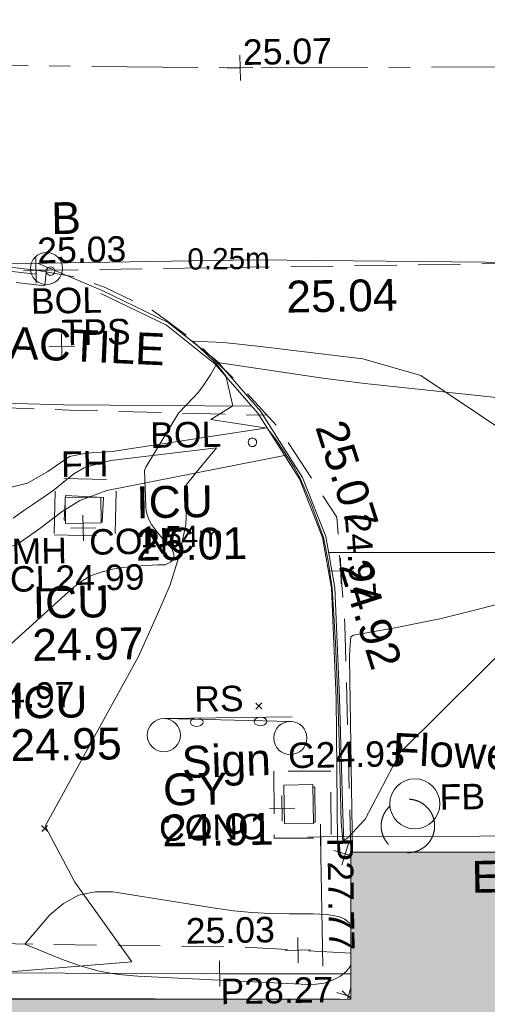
# Model space of a CAD drawing. Header units: millimetres. Extents: x -287732 to 520720, y -88450 to 287754.
# Tile 24 of 256: x -250313 to -244807, y 70557 to 82152. Entities that reach past the tile are written whole.
import ezdxf

# ---------------------------------------------------------------- set-up
doc = ezdxf.new("R2010")
doc.units = ezdxf.units.MM
for name, pattern in [('IMPORT-CENTER _6_', [2000, 1250, -250, 250, -250]), ('IMPORT-DASHED _2_', [750, 500, -250]), ('IMPORT-UG_ELEC_LV_QLB2 _2_', [2700, 1500, -300, 0, -250, 150, -300, 0, -200]), ('IMPORT-UG_ELEC_STREET LIGHTING_QLB2 _2_', [2700, 1500, -300, 0, -250, 150, -300, 0, -200])]:
    doc.linetypes.add(name, pattern=pattern)
for name, color, linetype, lineweight in [('00_TOPO_DRIVE_WAY', 7, 'Continuous', 9), ('00_TOPO_ROAD_EDGE', 7, 'Continuous', 9), ('00_TOPO_SURVEY_TEXT', 7, 'Continuous', 9), ('A_RHA_Detail', 7, 'Continuous', 9), ('CHANGE_OF_SURFACE', 7, 'IMPORT-DASHED _2_', 9), ('CHANGE_OF_SURFACE_LVL', 7, 'Continuous', 9), ('GEN-TEXT', 7, 'Continuous', 9), ('PARAPET', 7, 'Continuous', 9), ('PARAPET_LVL', 7, 'Continuous', 9), ('Text', 7, 'Continuous', 9), ('TEXT_TXT', 7, 'Continuous', 9)]:
    doc.layers.add(name, color=color, linetype=linetype, lineweight=lineweight)
for name, color, linetype, lineweight, true_color in [('00_TOPO_EAVE', 7, 'Continuous', 9, 0x666666), ('00_TOPO_FOOTPATH', 7, 'Continuous', 9, 0xa50000), ('00_TOPO_FURN_BOLLARD', 7, 'Continuous', 9, 0x666666), ('00_TOPO_FURN_FLOWER_POT', 9, 'Continuous', 9, 0x808080), ('00_TOPO_FURN_SIGN', 7, 'Continuous', 9, 0x666666), ('00_TOPO_INT_DOOR', 7, 'Continuous', 9, 0x7f4f3f), ('00_TOPO_KERB_BOTTOM', 1, 'Continuous', 9, 0xff0000), ('00_TOPO_KERB_TOP', 7, 'Continuous', 9, 0xa500a5), ('00_TOPO_LEVEL_FLOOR', 7, 'Continuous', 9, 0x666666), ('00_TOPO_SERV_GULLY', 7, 'Continuous', 9, 0x5252a5), ('00_TOPO_SERV_IC', 5, 'Continuous', 9, 0x0000ff), ('00_UAV_FORM_LINES', 7, 'Continuous', 9, 0x666666), ('01_DTM_CONTOUR_MJR', 7, 'Continuous', 9, 0x7f3f00), ('12333-PUM-2D-U-0001-C01 - Rev2_REVIT IMPORT_dwg', 7, 'Continuous', 9, 0x767676), ('A_RHA_Line', 7, 'Continuous', 9, 0x00a600), ('BOLLARD', 7, 'Continuous', 9, 0x00a5a5), ('BOLLARD_TXT', 7, 'Continuous', 9, 0x00a5a5), ('BUILDING', 5, 'Continuous', 9, 0x0000ff), ('CONTOURS_INDEX', 4, 'Continuous', 9, 0x00ffff), ('FIRE_HYDRANT', 5, 'Continuous', 9, 0x0000ff), ('FIRE_HYDRANT_TXT', 5, 'Continuous', 9, 0x0000ff), ('FLOWER_BED', 40, 'IMPORT-DASHED _2_', 9, 0xffbf00), ('FLOWER_BED_TXT', 40, 'Continuous', 9, 0xffbf00), ('FORM_LINE', 7, 'IMPORT-DASHED _2_', 9, 0x00a500), ('FORM_LINE_LVL', 7, 'Continuous', 9, 0x00a500), ('GULLY', 7, 'Continuous', 9, 0x7fbfff), ('GULLY_LVL', 7, 'Continuous', 9, 0x7fbfff), ('KERB_BOTTOM', 7, 'Continuous', 9, 0x0000a5), ('KERB_TOP', 2, 'Continuous', 9, 0xffff00), ('MANHOLES_LVL', 7, 'Continuous', 9, 0xa50000), ('MANHOLES_TXT', 7, 'Continuous', 9, 0xa50000), ('PUM-ELECTRIC-LV-QLB2', 1, 'IMPORT-UG_ELEC_LV_QLB2 _2_', 9, 0xff0000), ('ROAD_CROWNLINE', 7, 'IMPORT-CENTER _6_', 9, 0xa500a5), ('ROAD_CROWNLINE_LVL', 7, 'Continuous', 9, 0xa500a5), ('SIGN', 7, 'Continuous', 9, 0x00a5a5), ('SIGN_TXT', 7, 'Continuous', 9, 0x00a5a5)]:
    doc.layers.add(name, color=color, linetype=linetype, lineweight=lineweight, true_color=true_color)
doc.styles.add('Arial_1', font='arial.ttf', dxfattribs={"height": 250})
doc.styles.add('Arial_3', font='arial.ttf', dxfattribs={"height": 300})
doc.styles.add('Swis721 Lt BT_2', font='swissl.ttf', dxfattribs={"height": 375})

# ---------------------------------------------------------------- blocks, each defined once
blk = doc.blocks.new('12333-PUM-2D-U-0001-C01 - Rev2_REVIT IMPORT_dwg_MSL_Bollard_2-2077182-Site Location Plan Proposed')
at = {"layer": '00_TOPO_FURN_BOLLARD', "color": 254, "true_color": 0xcccccc}
blk.add_circle((0, 0), 62.5, dxfattribs=at)
blk = doc.blocks.new('12333-PUM-2D-U-0001-C01 - Rev2_REVIT IMPORT_dwg_MSL_Node_Linework-2077195-Site Location Plan Proposed')
at = {"layer": '00_TOPO_INT_DOOR', "color": 9, "true_color": 0xd4c4bf}
blk.add_line((0, 0), (-530, 530), dxfattribs=at)
blk = doc.blocks.new('12333-PUM-2D-U-0001-C01 - Rev2_REVIT IMPORT_dwg_MSL_FLlvl_SYM-2077196-Site Location Plan Proposed')
at = {"layer": '00_TOPO_LEVEL_FLOOR', "color": 254, "true_color": 0xcccccc}
blk.add_line((0, 0), (0, 38.9), dxfattribs=at)
blk = doc.blocks.new('12333-PUM-2D-U-0001-C01 - Rev2_REVIT IMPORT_dwg_MSL_Eaves_SYM_1-V43-Site Location Plan Proposed')
at = {"layer": '00_TOPO_EAVE', "color": 254, "true_color": 0xcccccc}
for p, q in [((81, -27), (-357, 116)), ((-32, -99), (86, 265))]:
    blk.add_line(p, q, dxfattribs=at)
blk = doc.blocks.new('12333-PUM-2D-U-0001-C01 - Rev2_REVIT IMPORT_dwg_MSL_Eaves_SYM_1-V44-Site Location Plan Proposed')
at = {"layer": '00_TOPO_EAVE', "color": 254, "true_color": 0xcccccc}
for p, q in [((-116, -357), (116, 357)), ((176, -57), (-357, 116))]:
    blk.add_line(p, q, dxfattribs=at)
blk = doc.blocks.new('12333-PUM-2D-U-0001-C01 - Rev2_REVIT IMPORT_dwg_MSL_Sign_SYM-2077194-Site Location Plan Proposed')
at = {"layer": '00_TOPO_FURN_SIGN', "color": 254, "true_color": 0xcccccc}
blk.add_line((1862, 0), (-1862, 0), dxfattribs=at)
for centre in [(-1862, -489), (1862, -489)]:
    blk.add_circle(centre, 489, dxfattribs=at)
blk = doc.blocks.new('12333-PUM-2D-U-0001-C01 - Rev2_REVIT IMPORT_dwg_MGS62954_T2_Galway_ITM_3d_Rev1-2077680-Site Location Plan Proposed')
at = {"layer": '00_TOPO_DRIVE_WAY', "color": 254, "true_color": 0xcccccc}
blk.add_line((533654036, 725638724), (533653280, 725639059), dxfattribs=at)
at = {"layer": '00_TOPO_FOOTPATH', "color": 254, "true_color": 0xcccccc, "flags": 128}
blk.add_lwpolyline([(533639408, 725637294), (533641323, 725637620), (533644222, 725637611), (533646934, 725637579), (533649345, 725637503), (533651594, 725637475), (533653555, 725637385), (533655772, 725637331)], dxfattribs=at)
at = {"layer": '00_TOPO_FURN_FLOWER_POT', "color": 254, "true_color": 0xcccccc}
blk.add_circle((533657610, 725632616), 295, dxfattribs=at)
at = {"layer": '00_TOPO_KERB_BOTTOM', "color": 254, "true_color": 0xcccccc, "flags": 128}
blk.add_lwpolyline([(533654036, 725638724), (533654806, 725638335), (533655374, 725637867), (533655873, 725637272), (533656353, 725636483), (533656617, 725635782), (533656712, 725635176), (533656745, 725633879), (533656761, 725632506), (533656765, 725632191)], dxfattribs=at)
at = {"layer": '00_TOPO_KERB_TOP', "color": 254, "true_color": 0xcccccc, "flags": 128}
blk.add_lwpolyline([(533654019, 725638688), (533654784, 725638302), (533655346, 725637839), (533655840, 725637249), (533656317, 725636466), (533656579, 725635772), (533656672, 725635173), (533656705, 725633878), (533656693, 725632183)], dxfattribs=at)
at = {"layer": '00_TOPO_ROAD_EDGE', "color": 254, "true_color": 0xcccccc, "flags": 128}
blk.add_lwpolyline([(533652906, 725639060), (533655826, 725639053), (533659329, 725638959), (533661745, 725638943), (533663806, 725638908), (533665876, 725638913)], dxfattribs=at)
at = {"layer": '00_TOPO_SERV_GULLY', "color": 254, "true_color": 0xcccccc}
for p, q in [((533656070, 725632407), (533656070, 725632864)), ((533656070, 725632864), (533656413, 725632864)), ((533656413, 725632864), (533656413, 725632407)), ((533656070, 725632407), (533656413, 725632407))]:
    blk.add_line(p, q, dxfattribs=at)
at = {"layer": '00_TOPO_SERV_IC', "color": 254, "true_color": 0xcccccc}
for p, q in [((533653556, 725635988), (533653556, 725636293)), ((533653975, 725636293), (533653556, 725636293)), ((533653975, 725635988), (533653975, 725636293)), ((533653556, 725635988), (533653975, 725635988))]:
    blk.add_line(p, q, dxfattribs=at)
at = {"layer": '00_UAV_FORM_LINES', "color": 254, "true_color": 0xcccccc, "flags": 128}
for points in [[(533643013, 725635848), (533643712, 725635648), (533644528, 725635560), (533647405, 725635954), (533649721, 725636262), (533651949, 725636398), (533652880, 725636418), (533653114, 725636470), (533653359, 725636606), (533653616, 725636775), (533653813, 725636812), (533654119, 725636826), (533655947, 725637074)], [(533656147, 725636746), (533654048, 725636368), (533653728, 725636257), (533653519, 725636130), (533653251, 725635934), (533652993, 725635757), (533652666, 725635647), (533652308, 725635569), (533651956, 725635477), (533651629, 725635367), (533651131, 725635301), (533650753, 725635283), (533647027, 725634966), (533643859, 725634798), (533643335, 725634793), (533642534, 725634841), (533640395, 725634990), (533638573, 725635171)], [(533656646, 725635595), (533659526, 725635542), (533662943, 725635486)]]:
    blk.add_lwpolyline(points, dxfattribs=at)
at = {"layer": '01_DTM_CONTOUR_MJR', "color": 254, "true_color": 0xcccccc, "flags": 128}
for points in [[(533659476, 725636470), (533657768, 725637660), (533657091, 725637866), (533655853, 725638036), (533655455, 725638089), (533655090, 725638110), (533655247, 725637959), (533655355, 725637848), (533655471, 725637694), (533655550, 725637340), (533655287, 725637184), (533655950, 725637070), (533656055, 725636926), (533656257, 725636605), (533656328, 725636473), (533656450, 725636171), (533656589, 725635772), (533656640, 725635496), (533656680, 725635173), (533656710, 725634523), (533656727, 725633880), (533656734, 725633215), (533656740, 725632414), (533656756, 725632190), (533656816, 725632231), (533657021, 725632446), (533657448, 725633224), (533659434, 725635123)], [(533648830, 725630463), (533654247, 725630813), (533653589, 725631765), (533653252, 725632430), (533654387, 725634409), (533654631, 725634931), (533654696, 725635073), (533654776, 725635244), (533654888, 725635586), (533654971, 725635948), (533654982, 725636149), (533654981, 725636411), (533655100, 725636560), (533655346, 725636848), (533654103, 725636720), (533653887, 725636670), (533653785, 725636640), (533653664, 725636572), (533653518, 725636461), (533653433, 725636391), (533653308, 725636306), (533653175, 725636220), (533653079, 725636156), (533652939, 725636063)]]:
    blk.add_lwpolyline(points, dxfattribs=at)
for name, p, xscale, yscale, zscale in [('12333-PUM-2D-U-0001-C01 - Rev2_REVIT IMPORT_dwg_MSL_Bollard_2-2077182-Site Location Plan Proposed', (533653383, 725638995), 3, 3, 3), ('12333-PUM-2D-U-0001-C01 - Rev2_REVIT IMPORT_dwg_MSL_Eaves_SYM_1-V44-Site Location Plan Proposed', (533656781, 725632041), 0.375, 0.375, 0.375), ('12333-PUM-2D-U-0001-C01 - Rev2_REVIT IMPORT_dwg_MSL_FLlvl_SYM-2077196-Site Location Plan Proposed', (533656818, 725630329), 4.9492, 4.9492, 4.9492), ('12333-PUM-2D-U-0001-C01 - Rev2_REVIT IMPORT_dwg_MSL_Eaves_SYM_1-V43-Site Location Plan Proposed', (533656788, 725630367), 0.375, 0.375, 0.375), ('12333-PUM-2D-U-0001-C01 - Rev2_REVIT IMPORT_dwg_MSL_Node_Linework-2077195-Site Location Plan Proposed', (533656818, 725630329), 0.1917, 0.1917, 0.1917)]:
    blk.add_blockref(name, p, dxfattribs=dict(xscale=xscale, yscale=yscale, zscale=zscale))
at = {"xscale": 0.4, "yscale": 0.4, "zscale": 0.4, "rotation": 357.7015938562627}
blk.add_blockref('12333-PUM-2D-U-0001-C01 - Rev2_REVIT IMPORT_dwg_MSL_Sign_SYM-2077194-Site Location Plan Proposed', (533655421, 725633642), dxfattribs=at)
at = {"layer": '00_TOPO_EAVE', "insert": (533658263, 725631931), "char_height": 375, "width": 736.08, "attachment_point": 1, "line_spacing_factor": 1.005062, "style": 'Swis721 Lt BT_2'}
blk.add_mtext('EV', dxfattribs=at)
at = {"layer": '00_TOPO_FURN_BOLLARD', "insert": (533653449, 725639773), "char_height": 375, "width": 398.91, "attachment_point": 1, "line_spacing_factor": 1.005062, "style": 'Swis721 Lt BT_2'}
blk.add_mtext('B', dxfattribs=at)
at = {"layer": '00_TOPO_FURN_FLOWER_POT', "color": 251, "true_color": 0x666666, "insert": (533657371, 725633458), "char_height": 375, "width": 2858.84, "attachment_point": 1, "rotation": 356.116, "line_spacing_factor": 1.005062, "style": 'Swis721 Lt BT_2'}
blk.add_mtext('Flower Pot', dxfattribs=at)
at = {"layer": '00_TOPO_FURN_SIGN', "insert": (533654871, 725633341), "char_height": 375, "width": 1206.22, "attachment_point": 1, "rotation": 1.0423, "line_spacing_factor": 1.005062, "style": 'Swis721 Lt BT_2'}
blk.add_mtext('Sign', dxfattribs=at)
at = {"layer": '00_TOPO_KERB_BOTTOM', "color": 251, "true_color": 0x666666, "insert": (533657119, 725635540), "char_height": 375, "width": 1495.9, "attachment_point": 1, "rotation": 286.6517, "line_spacing_factor": 1.005062, "style": 'Swis721 Lt BT_2'}
blk.add_mtext('24.92', dxfattribs=at)
at = {"layer": '00_TOPO_KERB_TOP', "color": 251, "true_color": 0x666666, "insert": (533656872, 725637182), "char_height": 375, "width": 1495.9, "attachment_point": 1, "rotation": 286.6517, "line_spacing_factor": 1.005062, "style": 'Swis721 Lt BT_2'}
blk.add_mtext('25.07', dxfattribs=at)
at = {"layer": '00_TOPO_ROAD_EDGE', "color": 251, "true_color": 0x666666, "insert": (533656201, 725638801), "char_height": 375, "width": 1495.9, "attachment_point": 1, "line_spacing_factor": 1.005062, "style": 'Swis721 Lt BT_2'}
blk.add_mtext('25.04', dxfattribs=at)
at = {"layer": '00_TOPO_SERV_GULLY', "color": 251, "true_color": 0x666666, "char_height": 375, "attachment_point": 1, "line_spacing_factor": 1.005062, "style": 'Swis721 Lt BT_2'}
for s, insert, width in [('GY', (533654648, 725633023), 821.56), ('24.91', (533654631, 725632540), 1495.9)]:
    blk.add_mtext(s, dxfattribs=dict(at, insert=insert, width=width))
at = {"layer": '00_TOPO_SERV_IC', "color": 251, "true_color": 0x666666, "char_height": 375, "attachment_point": 1, "line_spacing_factor": 1.005062, "style": 'Swis721 Lt BT_2'}
for s, insert, width in [('ICU', (533654392, 725636410), 1021.01), ('25.01', (533654378, 725635910), 1495.9), ('ICU', (533653152, 725635252), 1021.01), ('24.97', (533653138, 725634752), 1495.9), ('ICU', (533652874, 725634077), 1021.01), ('24.95', (533652860, 725633576), 1495.9)]:
    blk.add_mtext(s, dxfattribs=dict(at, insert=insert, width=width))
at = {"layer": '00_TOPO_SURVEY_TEXT', "color": 251, "true_color": 0x666666, "insert": (533652623, 725638339), "char_height": 375, "width": 2341.21, "attachment_point": 1, "rotation": 356.4259, "line_spacing_factor": 1.005062, "style": 'Swis721 Lt BT_2'}
blk.add_mtext('TACTILE', dxfattribs=at)
blk = doc.blocks.new('12333-PUM-2D-U-0001-C01 - Rev2_REVIT IMPORT_dwg_SPOT-V213-Site Location Plan Proposed')
at = {"layer": 'PARAPET_LVL', "color": 253, "true_color": 0xaaaaaa}
for p, q in [((0, 500), (0, -500)), ((-500, 0), (500, 0))]:
    blk.add_line(p, q, dxfattribs=at)
blk = doc.blocks.new('12333-PUM-2D-U-0001-C01 - Rev2_REVIT IMPORT_dwg_SPOT-2077713-Site Location Plan Proposed')
at = {"layer": 'Text', "color": 253, "true_color": 0xaaaaaa}
for p, q in [((0, 500), (0, -500)), ((-500, 0), (500, 0))]:
    blk.add_line(p, q, dxfattribs=at)
blk = doc.blocks.new('12333-PUM-2D-U-0001-C01 - Rev2_REVIT IMPORT_dwg_SIGNLEFT-2077799-Site Location Plan Proposed')
at = {"layer": 'SIGN', "color": 254, "true_color": 0xaae1e1}
blk.add_line((13604, 17820), (15104, 17811), dxfattribs=at)
at = {"layer": 'SIGN', "color": 254, "true_color": 0xaae1e1, "flags": 128}
for points in [[(13904, 17768), (13908, 17753), (13918, 17739), (13934, 17728), (13955, 17721), (13979, 17718), (14002, 17720), (14023, 17727), (14040, 17738), (14050, 17752), (14054, 17767), (14050, 17783), (14040, 17797), (14023, 17808), (14003, 17815), (13979, 17818), (13956, 17816), (13935, 17809), (13918, 17798), (13908, 17784)], [(14654, 17764), (14658, 17748), (14668, 17734), (14684, 17723), (14705, 17716), (14729, 17713), (14752, 17716), (14773, 17723), (14790, 17733), (14800, 17747), (14804, 17763), (14800, 17778), (14790, 17792), (14773, 17804), (14753, 17811), (14729, 17813), (14706, 17811), (14685, 17804), (14668, 17793), (14658, 17779)]]:
    blk.add_lwpolyline(points, close=True, dxfattribs=at)
blk = doc.blocks.new('12333-PUM-2D-U-0001-C01 - Rev2_REVIT IMPORT_dwg_CIRCL-2077706-Site Location Plan Proposed')
at = {"layer": 'BOLLARD', "color": 254, "true_color": 0xaae1e1, "flags": 128}
blk.add_lwpolyline([(475, -154), (500, 0), (475, 154), (404, 293), (293, 404), (154, 475), (0, 500), (-154, 475), (-293, 404), (-404, 293), (-475, 154), (-500, 0), (-475, -154), (-404, -293), (-293, -404), (-154, -475), (0, -500), (154, -475), (293, -404), (404, -293)], close=True, dxfattribs=at)
blk = doc.blocks.new('12333-PUM-2D-U-0001-C01 - Rev2_REVIT IMPORT_dwg_SPOT-2077769-Site Location Plan Proposed')
at = {"layer": 'CHANGE_OF_SURFACE_LVL', "color": 253, "true_color": 0xaaaaaa}
for p, q in [((0, 500), (0, -500)), ((-500, 0), (500, 0))]:
    blk.add_line(p, q, dxfattribs=at)
blk = doc.blocks.new('12333-PUM-2D-U-0001-C01 - Rev2_REVIT IMPORT_dwg_SPOT-2077773-Site Location Plan Proposed')
at = {"layer": 'FORM_LINE_LVL', "color": 9, "true_color": 0xaae1aa}
for p, q in [((0, 500), (0, -500)), ((-500, 0), (500, 0))]:
    blk.add_line(p, q, dxfattribs=at)
blk = doc.blocks.new('12333-PUM-2D-U-0001-C01 - Rev2_REVIT IMPORT_dwg_SPOT-2077774-Site Location Plan Proposed')
at = {"layer": 'ROAD_CROWNLINE_LVL', "color": 254, "true_color": 0xe1aae1}
for p, q in [((0, 500), (0, -500)), ((-500, 0), (500, 0))]:
    blk.add_line(p, q, dxfattribs=at)
blk = doc.blocks.new('12333-PUM-2D-U-0001-C01 - Rev2_REVIT IMPORT_dwg-1620468-Site Location Plan Proposed')
at = {"layer": 'BUILDING', "color": 161, "true_color": 0xaaaaff, "flags": 128}
blk.add_lwpolyline([(15612, 14477), (11250, 14562), (7737, 14616), (7772, 17200)], dxfattribs=at)
at = {"layer": 'CHANGE_OF_SURFACE', "color": 253, "true_color": 0xaaaaaa, "flags": 128}
for points in [[(605, 23453), (542, 21795), (5783, 21713), (10024, 21613), (12540, 21468), (14872, 21367)], [(15748, 15017), (14465, 15110), (10197, 15247), (10178, 16770), (8335, 16834), (8316, 17740), (-2773, 18003), (-2611, 23381)], [(12300, 23098), (12281, 22939), (11638, 23025), (11375, 23060), (10450, 23095), (8734, 23123), (4359, 23215), (4361, 23335)], [(15768, 16205), (15743, 18883), (15670, 20155), (15003, 21218), (14521, 21767), (14067, 22226), (13718, 22498), (13540, 22630), (12991, 22907), (12655, 23030), (12180, 23122)]]:
    blk.add_lwpolyline(points, dxfattribs=at)
for points in [[(12339, 20002), (13055, 19973), (13082, 20639), (12366, 20668)], [(14877, 17174), (14867, 16385), (15537, 16376), (15548, 17165)]]:
    blk.add_lwpolyline(points, close=True, dxfattribs=at)
at = {"layer": 'CONTOURS_INDEX', "color": 131, "true_color": 0xaaffff, "flags": 128}
for points in [[(15788, 16205), (15792, 18493), (15792, 18517), (15793, 18542), (15794, 18567), (15796, 18592), (15810, 18741), (15842, 18759), (16353, 18843), (16608, 18888), (16861, 18937), (17114, 18992), (17366, 19051), (19010, 19456)], [(17795, 21501), (16028, 21723), (15966, 21730), (15904, 21739), (15842, 21747), (15780, 21756), (15718, 21765), (15656, 21774), (15595, 21784), (15533, 21794), (14298, 21999), (14211, 21854), (14165, 21784), (14116, 21716), (14062, 21651), (14005, 21589), (13828, 21409), (13430, 20783), (13416, 20741), (13422, 20324), (13428, 20266), (13440, 20210), (13461, 20157), (13488, 20105), (13521, 20056), (13556, 20008), (13593, 19962), (13632, 19917), (13722, 19818), (13745, 19752), (13743, 19696), (13704, 19657), (13640, 19628), (13555, 19627), (13419, 19623), (13283, 19616), (13148, 19603), (13013, 19586), (12884, 19556), (12760, 19513), (12646, 19448), (12539, 19369), (11421, 18391)], [(12777, 14858), (12555, 14923), (12338, 15004), (11908, 15189), (12210, 15528), (12373, 15661), (12550, 15755), (12748, 15790), (12958, 15787), (14156, 15573), (14373, 15540), (14590, 15514), (14809, 15499), (15029, 15491), (15311, 15487), (15389, 15484), (15467, 15476), (15544, 15464), (15621, 15447), (15683, 15417), (15732, 15376), (15753, 15335)], [(15745, 14882), (15737, 14861), (15687, 14800), (15621, 14747), (15517, 14699), (15426, 14670), (15330, 14657), (15233, 14655), (13234, 14788), (13004, 14815), (12777, 14858)]]:
    blk.add_lwpolyline(points, dxfattribs=at)
at = {"layer": 'FIRE_HYDRANT', "color": 161, "true_color": 0xaaaaff}
for p, q in [((12476, 20386), (12461, 20175)), ((12461, 20175), (12471, 20175))]:
    blk.add_line(p, q, dxfattribs=at)
at = {"layer": 'FIRE_HYDRANT', "color": 161, "true_color": 0xaaaaff, "flags": 128}
for points in [[(12852, 20439), (12481, 20465), (12479, 20439)], [(12895, 20145), (12908, 20144), (12928, 20434), (12895, 20436)]]:
    blk.add_lwpolyline(points, dxfattribs=at)
at = {"layer": 'FLOWER_BED', "color": 41, "true_color": 0xffe9aa}
blk.add_circle((16444, 16503), 315, dxfattribs=at)
at = {"layer": 'FORM_LINE', "color": 9, "true_color": 0xaae1aa}
blk.add_line((12180, 23122), (25398, 23080), dxfattribs=at)
at = {"layer": 'GEN-TEXT', "color": 253, "true_color": 0xaaaaaa}
for p, q in [((14678, 17910), (14749, 17981)), ((14749, 17910), (14678, 17981)), ((12131, 16513), (12202, 16584)), ((12202, 16513), (12131, 16584))]:
    blk.add_line(p, q, dxfattribs=at)
at = {"layer": 'GULLY', "color": 254, "true_color": 0xd4e9ff, "flags": 128}
blk.add_lwpolyline([(15333, 16567), (15351, 16567), (15357, 16979), (15333, 16979)], dxfattribs=at)
at = {"layer": 'KERB_BOTTOM', "color": 9, "true_color": 0xaaaae1, "flags": 128}
blk.add_lwpolyline([(12180, 23122), (11389, 23227), (10454, 23262), (8737, 23290), (4811, 23372), (4364, 23382)], dxfattribs=at)
at = {"layer": 'KERB_TOP', "color": 51, "true_color": 0xffffaa, "flags": 128}
blk.add_lwpolyline([(12180, 23122), (12175, 23075), (11654, 23144), (11385, 23180), (10453, 23215), (8736, 23243), (4361, 23335), (4364, 23382)], dxfattribs=at)
at = {"layer": 'PARAPET', "color": 253, "true_color": 0xaaaaaa, "flags": 128}
for points in [[(21945, 14782), (21967, 16306), (15414, 16393), (15413, 14868)], [(15744, 14774), (14197, 14802), (7829, 14939)]]:
    blk.add_lwpolyline(points, dxfattribs=at)
at = {"layer": 'ROAD_CROWNLINE', "color": 254, "true_color": 0xe1aae1, "flags": 128}
blk.add_lwpolyline([(-7116, 25998), (-1349, 25902), (136, 25861), (3874, 25759), (4966, 25729), (14625, 25464), (26848, 25291), (39320, 25150)], dxfattribs=at)
for name, p in [('12333-PUM-2D-U-0001-C01 - Rev2_REVIT IMPORT_dwg_MGS62954_T2_Galway_ITM_3d_Rev1-2077680-Site Location Plan Proposed', (-533641080, -725615854)), ('12333-PUM-2D-U-0001-C01 - Rev2_REVIT IMPORT_dwg_SIGNLEFT-2077799-Site Location Plan Proposed', (0, 0))]:
    blk.add_blockref(name, p)
for name, p, xscale, yscale, zscale in [('12333-PUM-2D-U-0001-C01 - Rev2_REVIT IMPORT_dwg_SPOT-2077774-Site Location Plan Proposed', (14625, 25464), 0.3, 0.3, 0.3), ('12333-PUM-2D-U-0001-C01 - Rev2_REVIT IMPORT_dwg_SPOT-2077773-Site Location Plan Proposed', (12180, 23122), 0.3, 0.3, 0.3), ('12333-PUM-2D-U-0001-C01 - Rev2_REVIT IMPORT_dwg_CIRCL-2077706-Site Location Plan Proposed', (12350, 23109), 0.1, 0.1, 0.1), ('12333-PUM-2D-U-0001-C01 - Rev2_REVIT IMPORT_dwg_SPOT-2077713-Site Location Plan Proposed', (12466, 22218), 0.3, 0.3, 0.3), ('12333-PUM-2D-U-0001-C01 - Rev2_REVIT IMPORT_dwg_CIRCL-2077706-Site Location Plan Proposed', (14692, 21052), 0.1, 0.1, 0.1), ('12333-PUM-2D-U-0001-C01 - Rev2_REVIT IMPORT_dwg_SPOT-2077713-Site Location Plan Proposed', (12682, 20078), 0.3, 0.3, 0.3), ('12333-PUM-2D-U-0001-C01 - Rev2_REVIT IMPORT_dwg_SPOT-2077769-Site Location Plan Proposed', (15707, 19519), 0.3, 0.3, 0.3), ('12333-PUM-2D-U-0001-C01 - Rev2_REVIT IMPORT_dwg_SPOT-2077713-Site Location Plan Proposed', (14966, 16736), 0.3, 0.3, 0.3), ('12333-PUM-2D-U-0001-C01 - Rev2_REVIT IMPORT_dwg_SPOT-V213-Site Location Plan Proposed', (15414, 16393), 0.3, 0.3, 0.3), ('12333-PUM-2D-U-0001-C01 - Rev2_REVIT IMPORT_dwg_SPOT-2077769-Site Location Plan Proposed', (15124, 15063), 0.3, 0.3, 0.3), ('12333-PUM-2D-U-0001-C01 - Rev2_REVIT IMPORT_dwg_SPOT-V213-Site Location Plan Proposed', (14197, 14802), 0.3, 0.3, 0.3)]:
    blk.add_blockref(name, p, dxfattribs=dict(xscale=xscale, yscale=yscale, zscale=zscale))
at = {"layer": 'BOLLARD_TXT', "char_height": 300, "width": 1002.69, "attachment_point": 1, "line_spacing_factor": 0.941778, "style": 'Arial_3'}
for insert in [(12112, 22910), (13489, 21306)]:
    blk.add_mtext('BOL', dxfattribs=dict(at, insert=insert))
at = {"layer": 'CHANGE_OF_SURFACE_LVL', "insert": (16064, 20201), "char_height": 300, "width": 1256.11, "attachment_point": 1, "rotation": 273.2705, "line_spacing_factor": 0.941778, "style": 'Arial_3'}
blk.add_mtext('24.97', dxfattribs=at)
at = {"layer": 'CHANGE_OF_SURFACE_LVL', "insert": (13807, 15462), "char_height": 300, "width": 1256.11, "attachment_point": 1, "line_spacing_factor": 0.941778, "style": 'Arial_3'}
blk.add_mtext('25.03', dxfattribs=at)
at = {"layer": 'FIRE_HYDRANT_TXT', "insert": (12433, 20983), "char_height": 300, "width": 664.78, "attachment_point": 1, "line_spacing_factor": 0.941778, "style": 'Arial_3'}
blk.add_mtext('FH', dxfattribs=at)
at = {"layer": 'FLOWER_BED_TXT', "insert": (16822, 16986), "char_height": 300, "width": 639.07, "attachment_point": 1, "line_spacing_factor": 0.941778, "style": 'Arial_3'}
blk.add_mtext('FB', dxfattribs=at)
at = {"layer": 'FORM_LINE_LVL', "insert": (12198, 23506), "char_height": 300, "width": 1256.11, "attachment_point": 1, "line_spacing_factor": 0.941778, "style": 'Arial_3'}
blk.add_mtext('25.03', dxfattribs=at)
at = {"layer": 'GULLY_LVL', "insert": (15047, 17507), "char_height": 300, "width": 1645.43, "attachment_point": 1, "line_spacing_factor": 0.941778, "style": 'Arial_3'}
blk.add_mtext('G24.93', dxfattribs=at)
at = {"layer": 'MANHOLES_LVL', "char_height": 300, "width": 1895.19, "attachment_point": 1, "line_spacing_factor": 0.941778, "style": 'Arial_3'}
for s, insert in [('CL24.99', (11809, 19641)), ('CL24.97', (10961, 18269))]:
    blk.add_mtext(s, dxfattribs=dict(at, insert=insert))
at = {"layer": 'MANHOLES_TXT', "insert": (11834, 19967), "char_height": 300, "width": 774.97, "attachment_point": 1, "line_spacing_factor": 0.941778, "style": 'Arial_3'}
blk.add_mtext('MH', dxfattribs=at)
at = {"layer": 'PARAPET_LVL', "insert": (15793, 16379), "char_height": 300, "width": 1590.34, "attachment_point": 1, "rotation": 269.9475, "line_spacing_factor": 0.941778, "style": 'Arial_3'}
blk.add_mtext('P27.77', dxfattribs=at)
at = {"layer": 'PARAPET_LVL', "insert": (14203, 14742), "char_height": 300, "width": 1590.34, "attachment_point": 1, "line_spacing_factor": 0.941778, "style": 'Arial_3'}
blk.add_mtext('P28.27', dxfattribs=at)
at = {"layer": 'PUM-ELECTRIC-LV-QLB2', "char_height": 250, "width": 1160.03, "attachment_point": 2, "line_spacing_factor": 0.941778, "style": 'Arial_1'}
for s, insert, rotation in [('0.25m', (14450, 23345), 359.5477), ('1.54m', (13841, 20083), 359.5701)]:
    blk.add_mtext(s, dxfattribs=dict(at, insert=insert, rotation=rotation))
at = {"layer": 'ROAD_CROWNLINE_LVL', "insert": (14660, 25797), "char_height": 300, "width": 1256.11, "attachment_point": 1, "line_spacing_factor": 0.941778, "style": 'Arial_3'}
blk.add_mtext('25.07', dxfattribs=at)
at = {"layer": 'SIGN_TXT', "insert": (13954, 18190), "char_height": 300, "width": 694.17, "attachment_point": 1, "line_spacing_factor": 0.941778, "style": 'Arial_3'}
blk.add_mtext('RS', dxfattribs=at)
at = {"layer": 'TEXT_TXT', "char_height": 300, "attachment_point": 1, "line_spacing_factor": 0.941778, "style": 'Arial_3'}
for s, insert, width in [('TPS', (12466, 22533), 973.3), ('CONC', (12749, 20061), 1469.14), ('CONC', (13513, 16677), 1469.14)]:
    blk.add_mtext(s, dxfattribs=dict(at, insert=insert, width=width))

msp = doc.modelspace()

# ---------------------------------------------------------------- hatches: boundary and pattern name
at = {"layer": 'A_RHA_Detail', "true_color": 0xc0c0c0}
h = msp.add_hatch(color=9, dxfattribs=at)
h.paths.add_polyline_path([(-80881, -68503), (-80401, -68483), (-80401, -62985), (-24475, -63009), (-24456, -50840), (-36623, -50832), (-36623, -44229), (-50959, -44218), (-50959, -42574), (-54564, -42571), (-54566, -45054), (-92409, -45027), (-92412, -49202), (-100062, -49202), (-100052, -64853), (-86121, -64853), (-86092, -62958), (-84861, -62958), (-84855, -68240), (-80871, -68240)])
h.paths.add_polyline_path([(-137239, -68462), (-132720, -68433), (-132847, -62850), (-130455, -62917), (-130498, -61356), (-117581, -61423), (-117492, -49184), (-125137, -49178), (-125134, -45033), (-163007, -45006), (-163007, -44090), (-163124, -44090), (-163123, -42384), (-166564, -42384), (-166565, -44044), (-193158, -44025), (-193195, -62864), (-137270, -62917), (-137254, -65680)])
h.paths.add_polyline_path([(120311, -32334), (120312, -31611), (133451, -31638), (133469, -19718), (121296, -19692), (121320, -8191), (112277, -8172), (112263, -14811), (78286, -14740), (78293, -8167), (75242, -8161), (69356, -8153), (69354, -9157), (68373, -9155), (68373, -13706), (69334, -13708), (69325, -16250), (66623, -16250), (66620, -17995), (65989, -17995), (65985, -19731), (57152, -19712), (57127, -31560), (70278, -31587), (70278, -32272), (78264, -32285), (78267, -31020), (112336, -31091), (112336, -32318), (119781, -32333)])
h.paths.add_polyline_path([(7504, -1791), (15482, -674), (15484, 148), (56188, 206), (56156, 14338), (18017, 14236), (17968, 34313), (21727, 34324), (21709, 40608), (18010, 40608), (17996, 45484), (9770, 45421), (3966, 45447), (3985, 14177), (1023, 14177), (-277, 14191), (-232, 5968), (-226, 194), (553, 183), (7478, 143), (7489, -674)])
h.paths.add_polyline_path([(77756, 53), (77730, 1700), (94464, 1660), (94606, 17991), (88810, 18015), (88800, 14437), (69414, 14458), (69377, 100), (75242, 67)])
h.paths.add_polyline_path([(61252, 46454), (105775, 46473), (105768, 61853), (92285, 61853), (92309, 65784), (96107, 65768), (96060, 75209), (101085, 75072), (104988, 74765), (108404, 74364), (112009, 73787), (115645, 73050), (116891, 72762), (120209, 71893), (120865, 71704), (124136, 70670), (127436, 69481), (127820, 69395), (128274, 69332), (128732, 69307), (129190, 69320), (129645, 69372), (130095, 69461), (130535, 69588), (130963, 69751), (131376, 69950), (131771, 70182), (132163, 70461), (132496, 70742), (132821, 71065), (133117, 71414), (133384, 71787), (133617, 72179), (133817, 72591), (133983, 73018), (134112, 73458), (134204, 73907), (134258, 74362), (134273, 74820), (134251, 75277), (134190, 75731), (134091, 76179), (133955, 76617), (133783, 77041), (133576, 77450), (133336, 77840), (133064, 78209), (132762, 78554), (132432, 78872), (132077, 79161), (131698, 79420), (131300, 79646), (131094, 79746), (132146, 83110), (122788, 86283), (121604, 82800), (117096, 83871), (116842, 83526), (116121, 91222), (110238, 91274), (110194, 90435), (104988, 90486), (104973, 94310), (103746, 94310), (103840, 122852), (96365, 122932), (96350, 123952), (104556, 123902), (104607, 120249), (125503, 120134), (125662, 137657), (114480, 137699), (114382, 129150), (104644, 129188), (104578, 126217), (101184, 126159), (101265, 135959), (89967, 135989), (89928, 125824), (93631, 125841), (93581, 122932), (88697, 122905), (88679, 95739), (86378, 95739), (86378, 96178), (83280, 96201), (83274, 95736), (70170, 95733), (70166, 96272), (66675, 96257), (66655, 95756), (65785, 95756), (65888, 117471), (53473, 117488), (53434, 98570), (40649, 98570), (40610, 94406), (38854, 94410), (38849, 89464), (40612, 89518), (40665, 86258), (38372, 86306), (38370, 76901), (50938, 76944), (50923, 74599), (56485, 74589), (56485, 75195), (92465, 75233), (92646, 71767), (89811, 69363), (85313, 69361), (85313, 66907), (75210, 66903), (75210, 63816), (70819, 63816), (70819, 64253), (69457, 64253), (69456, 66902), (61303, 66899), (61305, 63970), (70500, 63970), (70500, 61853), (61246, 61849), (61252, 46656)])
h.paths.add_polyline_path([(-17153, 48569), (-17153, 60770), (-29363, 60775), (-29363, 67399), (-43507, 67405), (-43489, 69093), (-45766, 69109), (-45794, 67405), (-47272, 67404), (-47272, 66455), (-86005, 66469), (-86007, 60522), (-92663, 60522), (-92665, 50184), (-79752, 50180), (-79752, 48591), (-17158, 48569)])
h.paths.add_polyline_path([(-201056, 48629), (-138378, 48635), (-138378, 50133), (-125468, 50134), (-125469, 60566), (-132187, 60566), (-132187, 66533), (-170643, 66806), (-170643, 67739), (-200340, 67489), (-200349, 60828), (-201058, 60828), (-201057, 51102)])
h.paths.add_polyline_path([(-240052, 54769), (-239444, 54811), (-239187, 54842), (-238765, 54941), (-238382, 55122), (-237990, 55355), (-237269, 55936), (-237032, 56226), (-236793, 56569), (-236555, 57004), (-236433, 57267), (-236300, 57753), (-236251, 58017), (-236236, 58516), (-236233, 58988), (-236214, 59823), (-236364, 59821), (-236634, 60698), (-236392, 61432), (-236225, 61435), (-236202, 62638), (-232564, 62639), (-232564, 63049), (-232732, 63049), (-232860, 63458), (-232732, 63914), (-232561, 63914), (-232515, 70598), (-240629, 70599), (-240630, 72351), (-246413, 72347), (-246413, 70616), (-254450, 70619), (-254455, 70754), (-254470, 73192), (-263883, 73268), (-263902, 68261), (-263715, 68260), (-263553, 67820), (-263719, 67392), (-263914, 67392), (-263957, 58634), (-260181, 58611), (-260192, 56354), (-257185, 56339), (-257213, 57093), (-257339, 57093), (-257471, 57532), (-257339, 58062), (-257203, 58064), (-257174, 58599), (-256478, 58575), (-256478, 58789), (-256013, 58912), (-255397, 58781), (-255397, 58596), (-243810, 58586), (-243805, 58352), (-243741, 57885), (-243619, 57422), (-243424, 56944), (-243247, 56608), (-243003, 56250), (-242732, 55933), (-242372, 55603), (-242141, 55425), (-241805, 55217), (-241529, 55077), (-241101, 54917), (-240836, 54841), (-240453, 54789), (-240219, 54777)])
h.paths.add_polyline_path([(40277, 59895), (40329, 69197), (36589, 69218), (36619, 74674), (32264, 74687), (32233, 69156), (11917, 69270), (11967, 78219), (29088, 78123), (29143, 88141), (15719, 88216), (15733, 90590), (4594, 90652), (4525, 78265), (10097, 78234), (10077, 74773), (4548, 74804), (4466, 60107), (19126, 60025), (19140, 62528), (31739, 62457), (31725, 59943), (38370, 59906)])
h.paths.add_polyline_path([(-246083, 72334), (-246083, 72334), (-246208, 72334)])
h.paths.add_polyline_path([(-114575, 112178), (-114575, 112178), (-114707, 115802)])
h.paths.add_polyline_path([(-154700, 101760), (-114382, 101776), (-114382, 106927), (-113756, 106927), (-113758, 111847), (-114432, 111847), (-114432, 112178), (-114575, 112178), (-114579, 121707), (-123057, 121707), (-123069, 156453), (-119381, 156454), (-119381, 160166), (-115501, 160167), (-115503, 166207), (-132412, 166600), (-132412, 166666), (-135275, 166665), (-135275, 166628), (-135911, 166628), (-135911, 166352), (-152521, 166346), (-152518, 159143), (-150699, 159118), (-150759, 122561), (-151059, 122561), (-151061, 121302), (-154138, 121373), (-154138, 121865), (-154704, 121867), (-154689, 119352), (-154746, 119352), (-154746, 118722), (-160794, 118749), (-160794, 119411), (-163852, 119422), (-163855, 118762), (-167569, 118779), (-166635, 124395), (-166930, 124500), (-167569, 124708), (-168028, 124841), (-168631, 124991), (-169238, 125117), (-169850, 125220), (-170466, 125298), (-171089, 125352), (-171704, 125381), (-172325, 125386), (-172782, 125375), (-173402, 125337), (-174110, 125263), (-174634, 125190), (-175245, 125081), (-176047, 124896), (-176665, 124725), (-177045, 124609), (-177632, 124405), (-176665, 118819), (-177559, 118822), (-177662, 125263), (-176365, 126543), (-159462, 126320), (-157058, 128609), (-157061, 136153), (-158639, 137740), (-159352, 137740), (-161634, 140201), (-168728, 140257), (-171035, 137943), (-174184, 137943), (-176460, 140292), (-177342, 140292), (-177342, 140358), (-183429, 140356), (-185922, 137917), (-185922, 131757), (-186907, 131757), (-187725, 130810), (-187724, 127376), (-186481, 126305), (-186479, 122327), (-185176, 121059), (-180304, 121059), (-180304, 118802), (-193555, 118802), (-193555, 133118), (-192594, 133118), (-192594, 134201), (-192225, 134201), (-192226, 136615), (-192595, 136615), (-192595, 137734), (-193589, 137734), (-193589, 147475), (-193163, 147493), (-192766, 147531), (-192360, 147590), (-192200, 147617), (-191883, 147683), (-191569, 147762), (-191258, 147853), (-190829, 148002), (-190648, 148071), (-190350, 148198), (-190057, 148336), (-189770, 148486), (-189405, 148698), (-189133, 148873), (-188868, 149059), (-188610, 149255), (-188355, 149465), (-188080, 149714), (-187885, 149902), (-187546, 150266), (-187446, 150378), (-187241, 150629), (-187046, 150888), (-186862, 151154), (-186546, 151670), (-186524, 151707), (-163675, 151670), (-163688, 148134), (-157304, 148136), (-157304, 155760), (-157557, 155765), (-157556, 166678), (-187009, 166700), (-187013, 162054), (-188707, 162045), (-188706, 155022), (-188738, 154651), (-188799, 154283), (-188857, 154035), (-188966, 153679), (-189103, 153333), (-189266, 152998), (-189455, 152677), (-189645, 152421), (-189917, 152104), (-190213, 151809), (-190531, 151539), (-190869, 151294), (-191225, 151076), (-191598, 150887), (-192093, 150683), (-192519, 150562), (-192904, 150482), (-193187, 150441), (-193594, 150407), (-193595, 151460), (-205369, 151455), (-205354, 113350), (-207187, 113349), (-207184, 105991), (-205313, 105991), (-205311, 101770), (-175489, 101781), (-175489, 110890), (-154703, 110898), (-154700, 102692)])
h.paths.add_polyline_path([(193736, 113048), (208865, 114991), (208976, 114127), (216448, 115086), (216039, 118272), (232649, 120405), (233426, 114352), (240632, 115278), (239855, 121330), (256407, 123456), (257092, 118089), (264572, 119041), (261878, 138525), (259179, 138222), (259197, 137439), (254686, 136897), (255413, 131315), (240853, 129522), (239771, 137919), (240650, 138010), (240062, 142777), (239166, 142685), (237631, 151018), (266173, 154561), (271297, 142612), (276532, 144861), (274942, 148528), (302075, 160135), (300216, 164320), (301528, 164907), (300405, 167478), (299017, 166946), (295627, 174519), (294333, 177537), (287289, 174519), (289428, 169661), (272957, 162557), (271943, 164897), (267016, 162764), (268502, 159357), (265200, 157946), (226856, 153147), (227510, 148852), (228281, 141179), (227302, 141050), (227895, 136433), (228749, 136524), (229602, 128024), (217691, 126494), (217642, 126874), (215139, 126553), (215195, 126113), (215016, 126090), (214841, 127450), (192259, 124549), (193486, 114991)])
h.paths.add_polyline_path([(-78076, 117606), (-78076, 117610), (-78070, 129486), (-74723, 129478), (-74723, 125436), (-48016, 125380), (-47997, 135873), (-61198, 135902), (-74715, 135924), (-74724, 131865), (-78070, 131873), (-78063, 149550), (-58292, 149542), (-58292, 148946), (-37708, 148938), (-37703, 159740), (-44148, 159743), (-44148, 162961), (-49830, 162961), (-49831, 160632), (-78494, 160644), (-78494, 161615), (-78739, 161615), (-78692, 168188), (-90845, 168127), (-90963, 152687), (-89065, 152686), (-89080, 117610), (-78375, 117606)])
h.paths.add_polyline_path([(69255, 129236), (69260, 136168), (86068, 136131), (86009, 164703), (58790, 164724), (58790, 170119), (54460, 170122), (54457, 166153), (47042, 166159), (47041, 164669), (39173, 164675), (39173, 164079), (17015, 164095), (17002, 147267), (12660, 147267), (12654, 139138), (17031, 139135), (17025, 129935), (39191, 129919), (39191, 129258), (69014, 129236)])
h.paths.add_polyline_path([(39266, 139468), (33051, 139484), (33088, 153428), (39278, 153412), (39278, 152830), (43058, 152820), (43025, 140093), (39267, 140093)])
h.paths.add_polyline_path([(1980, 189123), (18699, 189180), (18678, 195254), (24349, 195273), (24335, 199551), (28830, 199566), (28798, 208816), (24335, 208806), (24334, 209113), (16812, 209088), (16807, 208844), (6772, 208809), (6797, 201489), (-8471, 201437), (-8471, 200429), (-11856, 200418), (-11824, 190892), (-7615, 190907), (-7615, 190171), (-4609, 190169), (-4608, 190917), (1973, 190939), (1977, 189837)])
h.paths.add_polyline_path([(-20506, 190640), (-20122, 206347), (-41550, 207015), (-41462, 210450), (-31391, 210152), (-31079, 223863), (-44305, 224231), (-44491, 211866), (-47510, 211943), (-47723, 203659), (-47076, 203635), (-47175, 199532), (-46801, 199520), (-46874, 195479), (-44600, 195425), (-44686, 192243), (-38074, 192136), (-38104, 191127), (-21538, 190669)])
h.paths.add_polyline_path([(16801, 195962), (9657, 196015), (9644, 199514), (11632, 199486), (11632, 203322), (16807, 203391), (16801, 195984)])
h.paths.add_polyline_path([(122085, 200536), (122088, 206386), (125211, 206386), (125211, 206646), (126203, 206646), (126203, 207041), (130401, 206979), (130444, 209883), (126203, 209946), (126203, 214624), (127365, 214624), (127365, 225380), (126160, 225380), (126207, 241475), (119483, 241496), (119479, 246182), (109944, 246175), (109953, 233033), (115001, 233033), (115000, 208653), (112026, 208653), (112024, 200539), (122025, 200536)])
h.paths.add_polyline_path([(30087, 200987), (38031, 201029), (38031, 202923), (38110, 202923), (38067, 208828), (38013, 208828), (38012, 209013), (30045, 208970), (30077, 202923)])
h.paths.add_polyline_path([(195986, 205662), (202897, 206052), (202677, 209946), (195766, 209555)])
h.paths.add_polyline_path([(-91652, 206393), (-79454, 206433), (-79629, 238246), (-68904, 238215), (-68919, 246313), (-68919, 246314), (-68757, 246313), (-68755, 246639), (-79620, 246651), (-79607, 247344), (-82155, 247318), (-82155, 247488), (-91641, 247473), (-91639, 246846), (-131470, 246641), (-131470, 250160), (-142857, 250177), (-142864, 246220), (-165119, 246272), (-165040, 253908), (-178677, 253930), (-178700, 238177), (-138599, 238209), (-138548, 206628), (-126647, 206572), (-126667, 234826), (-124963, 234826), (-124969, 234688), (-91596, 234664), (-91651, 207156)])
h.paths.add_polyline_path([(142124, 209114), (152768, 209127), (152745, 227013), (142101, 226999), (142122, 210583)])
h.paths.add_polyline_path([(168999, 209275), (169027, 226860), (161687, 226877), (161648, 209291), (168847, 209275)])
h.paths.add_polyline_path([(49761, 218477), (49794, 223316), (41274, 223363), (41274, 223291), (32187, 223352), (32202, 225553), (20082, 225635), (20035, 218708), (31566, 218630), (31566, 218599), (49750, 218477)])
h.paths.add_polyline_path([(162362, 234154), (162367, 241590), (135261, 241631), (135249, 234198), (160249, 234157)])
h.paths.add_polyline_path([(176459, 246710), (176516, 252173), (168884, 252253), (168935, 257069), (164355, 257117), (164296, 251512), (164417, 251511), (164368, 246837), (171460, 246762)])

# ---------------------------------------------------------------- linework, layer by layer
at = {"layer": 'A_RHA_Line', "color": 7}
for p, q in [((-240630, 72351), (-246413, 72347)), ((-246413, 72347), (-246412, 70616)), ((-246412, 70616), (-254449, 70611))]:
    msp.add_line(p, q, dxfattribs=at)

# ---------------------------------------------------------------- block references
at = {"layer": '12333-PUM-2D-U-0001-C01 - Rev2_REVIT IMPORT_dwg', "color": 254, "linetype": 'IMPORT-UG_ELEC_STREET LIGHTING_QLB2 _2_', "true_color": 0xffd4d4, "rotation": 0.9999999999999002}
msp.add_blockref('12333-PUM-2D-U-0001-C01 - Rev2_REVIT IMPORT_dwg-1620468-Site Location Plan Proposed', (-261895, 55870), dxfattribs=at)

doc.saveas('drawing.dxf')
